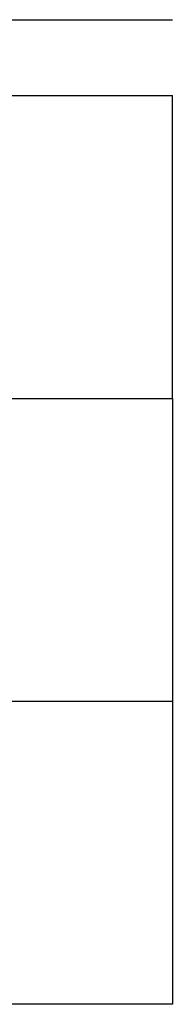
# Model space of a CAD drawing. Header units: metres. Extents: x 197883 to 206898, y 361907 to 364395.
# Tile 213 of 256: x 205985.871 to 205986.375, y 364214.757 to 364218.007. Entities that reach past the tile are written whole.
import ezdxf

# ---------------------------------------------------------------- set-up
doc = ezdxf.new("R2010")
doc.units = ezdxf.units.M
doc.layers.add('X-ME-AL-PROFIELRASTER-S', color=7, linetype='Continuous')

# ---------------------------------------------------------------- blocks, each defined once
blk = doc.blocks.new('SAL-PROFIELRASTER_BALK_EIND1-D')
at = {"color": 0, "linetype": 'ByBlock', "lineweight": -2}
blk.add_line((1, -12.5), (1, -2.5), dxfattribs=at)
at = {"color": 0, "linetype": 'ByBlock', "lineweight": -2, "flags": 128}
for points in [[(0, 0), (1, 0)], [(0, -2.5), (1, -2.5)], [(0, -12.5), (1, -12.5)]]:
    blk.add_lwpolyline(points, dxfattribs=at)
blk = doc.blocks.new('SAL-PROFIELRASTER_BALK_EIND2-D')
at = {"color": 0, "linetype": 'ByBlock', "lineweight": -2}
for p, q in [((1, -2.5), (1, -12.5)), ((1, -12.5), (0, -12.5))]:
    blk.add_line(p, q, dxfattribs=at)

msp = doc.modelspace()

# ---------------------------------------------------------------- block references
at = {"layer": 'X-ME-AL-PROFIELRASTER-S', "xscale": 54.60634763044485, "yscale": 0.1, "zscale": 54.60634763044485}
for name, p in [('SAL-PROFIELRASTER_BALK_EIND1-D', (205931.7691, 364218.0074)), ('SAL-PROFIELRASTER_BALK_EIND2-D', (205931.7691, 364217.0074)), ('SAL-PROFIELRASTER_BALK_EIND2-D', (205931.7691, 364216.0074))]:
    msp.add_blockref(name, p, dxfattribs=at)

doc.saveas('drawing.dxf')
